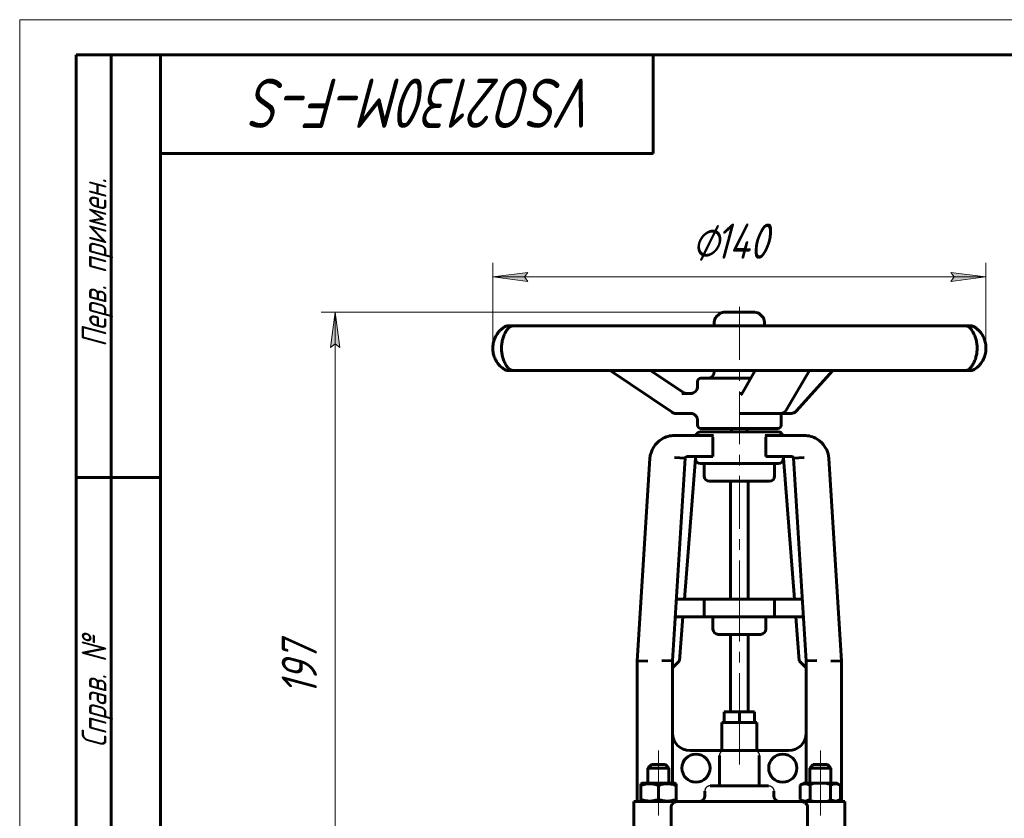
# Model space of a CAD drawing. Header units: millimetres. Extents: x 0 to 420, y 0 to 297.
# Tile 3 of 8: x 0 to 140, y 184 to 297. Entities that reach past the tile are written whole.
import ezdxf

# ---------------------------------------------------------------- set-up
doc = ezdxf.new("R2010")
doc.units = ezdxf.units.MM
for name, pattern in [('K5LT-1', [0]), ('K5LT_AXLED', [12, 7.5, -1.5, 1.5, -1.5]), ('K5LT_BASIC', [0]), ('K5LT_THIN', [0])]:
    doc.linetypes.add(name, pattern=pattern)
doc.layers.add('Системный слой', color=7, linetype='Continuous')
doc.layers.add('Системный слой (1)', color=7, linetype='Continuous', true_color=0x6c6c6c)
doc.styles.add('KDIMTEXTSTYLE', font='txt', dxfattribs={"width": 0.96, "oblique": 15, "height": 5})
doc.styles.add('KTEXTSTYLE', font='txt', dxfattribs={"width": 0.96, "height": 5})
doc.dimstyles.new('KDIMSTYLE (0.50)', dxfattribs={"dimtxt": 5, "dimasz": 1, "dimexe": 2, "dimexo": 0, "dimgap": 1, "dimtad": 1, "dimlfac": 2, "dimtxsty": 'KDIMTEXTSTYLE', "dimsah": 1, "dimcen": 0, "dimdle": 1, "dimadec": 0, "dimazin": 0, "dimtfac": 0.667, "dimtmove": 0, "dimatfit": 3, "dimfxl": 1, "dimtvp": 1, "dimtolj": 1, "dimtzin": 0, "dimarcsym": 0})

# ---------------------------------------------------------------- blocks, each defined once
blk = doc.blocks.new('U0')
at = {"layer": 'Системный слой (1)', "color": 150, "linetype": 'K5LT_BASIC', "lineweight": 60, "true_color": 0x0080ff}
for p, q in [((98.67, 253.51), (98.67, 254.11)), ((98.67, 247.03), (98.67, 247.19))]:
    blk.add_line(p, q, dxfattribs=at)
blk = doc.blocks.new('U1')
at = {"layer": 'Системный слой (1)', "color": 150, "linetype": 'K5LT_BASIC', "lineweight": 60, "true_color": 0x0080ff}
for p, q in [((104.44, 255.46), (100.01, 255.46)), ((104.45, 255.46), (104.44, 255.46))]:
    blk.add_line(p, q, dxfattribs=at)
blk = doc.blocks.new('U2')
at = {"layer": 'Системный слой (1)', "color": 150, "linetype": 'K5LT_BASIC', "lineweight": 60, "true_color": 0x0080ff}
for start, end in [(122.0906, 133.4652), (226.5345, 237.9094)]:
    blk.add_arc((70.75, 250.35), 3.56, start, end, dxfattribs=at)
blk = doc.blocks.new('U3')
at = {"layer": 'Системный слой (1)', "color": 150, "linetype": 'K5LT_BASIC', "lineweight": 60, "true_color": 0x0080ff}
for p, q in [((96.3, 244.88), (96.3, 245.6)), ((96.3, 239.43), (96.3, 240.13))]:
    blk.add_line(p, q, dxfattribs=at)
blk = doc.blocks.new('U4')
at = {"layer": 'Системный слой (1)', "color": 150, "linetype": 'K5LT_BASIC', "lineweight": 60, "true_color": 0x0080ff}
for p, q in [((96.57, 185.96), (96.95, 186.06)), ((96.95, 186.06), (97.23, 186.33)), ((97.23, 186.33), (97.33, 186.71))]:
    blk.add_line(p, q, dxfattribs=at)
blk = doc.blocks.new('U5')
at = {"layer": 'Системный слой (1)', "color": 150, "linetype": 'K5LT_BASIC', "lineweight": 60, "true_color": 0x0080ff}
for p, q in [((107.24, 186.33), (107.13, 186.71)), ((107.52, 186.06), (107.24, 186.33)), ((107.9, 185.96), (107.52, 186.06))]:
    blk.add_line(p, q, dxfattribs=at)
blk = doc.blocks.new('U6')
at = {"layer": 'Системный слой (1)', "color": 150, "linetype": 'K5LT_BASIC', "lineweight": 60, "true_color": 0x0080ff}
for p, q in [((68.68, 253.25), (68.49, 253.1)), ((68.87, 253.37), (68.68, 253.25)), ((68.49, 253.1), (68.3, 252.93)), ((68.3, 247.76), (68.3, 247.76)), ((68.3, 247.76), (68.5, 247.59)), ((68.5, 247.59), (68.69, 247.45)), ((68.69, 247.45), (68.87, 247.33))]:
    blk.add_line(p, q, dxfattribs=at)
blk = doc.blocks.new('U7')
at = {"layer": 'Системный слой (1)', "color": 150, "linetype": 'K5LT_BASIC', "lineweight": 60, "true_color": 0x0080ff}
for start, end in [(44.8151, 57.9094), (302.0906, 315.1846)]:
    blk.add_arc((133.71, 250.35), 3.56, start, end, dxfattribs=at)
blk = doc.blocks.new('U8')
at = {"layer": 'Системный слой (1)', "color": 150, "linetype": 'K5LT_BASIC', "lineweight": 60, "true_color": 0x0080ff}
for p, q in [((135.76, 253.27), (135.6, 253.37)), ((135.97, 253.1), (135.76, 253.27)), ((136.08, 253.01), (135.97, 253.1)), ((136.14, 252.96), (136.08, 253.01)), ((136.17, 252.93), (136.14, 252.96)), ((136.18, 252.92), (136.17, 252.93)), ((136.19, 252.91), (136.18, 252.92)), ((136.26, 252.84), (136.19, 252.91)), ((135.81, 247.47), (136.04, 247.65)), ((136.04, 247.65), (136.2, 247.79)), ((136.2, 247.8), (136.22, 247.81)), ((136.2, 247.79), (136.2, 247.8)), ((136.22, 247.81), (136.25, 247.84)), ((136.25, 247.84), (136.27, 247.87)), ((135.6, 247.33), (135.81, 247.47))]:
    blk.add_line(p, q, dxfattribs=at)
blk = doc.blocks.new('U9')
at = {"layer": 'Системный слой (1)', "color": 150, "linetype": 'K5LT_BASIC', "lineweight": 60, "true_color": 0x0080ff}
for p, q in [((90.73, 188.56), (88.36, 188.56)), ((93.11, 188.56), (90.73, 188.56))]:
    blk.add_line(p, q, dxfattribs=at)
blk = doc.blocks.new('D3')
at = {"layer": 'Системный слой (1)'}
for points in [[(45.47, 250.46), (44.81, 255.46), (44.15, 250.46), (44.81, 250.96)], [(44.81, 156.96), (45.47, 161.96), (44.81, 161.46), (44.15, 161.96)]]:
    blk.add_hatch(color=7, dxfattribs=at).paths.add_polyline_path(points)
at = {"layer": 'Системный слой (1)', "color": 7, "linetype": 'K5LT_THIN', "lineweight": 18}
for p, q in [((100.01, 255.46), (42.81, 255.46)), ((44.15, 250.46), (44.81, 255.46)), ((44.81, 255.46), (45.47, 250.46)), ((44.81, 255.46), (44.81, 156.96)), ((44.81, 250.96), (44.15, 250.46)), ((45.47, 250.46), (44.81, 250.96)), ((44.81, 156.96), (44.15, 161.96)), ((44.15, 161.96), (44.81, 161.46)), ((44.81, 161.46), (45.47, 161.96)), ((45.47, 161.96), (44.81, 156.96)), ((139.73, 156.96), (42.81, 156.96))]:
    blk.add_line(p, q, dxfattribs=at)
blk.add_wipeout([(43.81, 201.06), (36.43, 201.06), (36.43, 210.94), (43.81, 210.94)]).dxf.layer = 'Системный слой (1)'
at = {"layer": 'Системный слой (1)', "color": 7, "insert": (37.22, 201.06), "char_height": 5, "attachment_point": 1, "rotation": 90, "style": 'KTEXTSTYLE'}
blk.add_mtext('\\fArial|b0|c204|p34;\\H5.0;\\W1.000;\\Q15;\\fGOST Type AU|b0|i0|c204|p34;\\Q15;\\W0.960;197', dxfattribs=at)
blk = doc.blocks.new('KDIMARROW_01')
at = {"layer": 'Системный слой'}
blk.add_hatch(color=0, dxfattribs=at).paths.add_polyline_path([(-5, -0.66), (0, 0), (-5, 0.66), (-4.5, 0)])
at = {"layer": 'Системный слой', "color": 0, "linetype": 'K5LT_THIN', "lineweight": 18}
for p, q in [((-4.5, 0), (-5, 0.66)), ((-5, 0.66), (0, 0)), ((0, 0), (-5, -0.66)), ((-5, -0.66), (-4.5, 0))]:
    blk.add_line(p, q, dxfattribs=at)
at = {"layer": 'Системный слой (1)', "color": 0, "linetype": 'K5LT_THIN', "lineweight": 18}
blk.add_line((302.04, 156.96), (301.54, 156.96), dxfattribs=at)
blk = doc.blocks.new('D4')
at = {"layer": 'Системный слой (1)'}
for points in [[(72.19, 259.81), (71.69, 260.46), (72.19, 261.12), (67.19, 260.46)], [(132.26, 259.81), (137.26, 260.46), (132.26, 261.12), (132.76, 260.46)]]:
    blk.add_hatch(color=7, dxfattribs=at).paths.add_polyline_path(points)
at = {"layer": 'Системный слой (1)', "color": 7, "linetype": 'K5LT_THIN', "lineweight": 18}
for p, q in [((67.19, 250.35), (67.19, 262.46)), ((137.26, 250.28), (137.26, 262.46)), ((67.19, 260.46), (72.19, 261.12)), ((72.19, 259.81), (67.19, 260.46)), ((137.26, 260.46), (67.19, 260.46)), ((72.19, 261.12), (71.69, 260.46)), ((71.69, 260.46), (72.19, 259.81)), ((132.76, 260.46), (132.26, 261.12)), ((132.26, 261.12), (137.26, 260.46)), ((137.26, 260.46), (132.26, 259.81)), ((132.26, 259.81), (132.76, 260.46))]:
    blk.add_line(p, q, dxfattribs=at)
blk.add_wipeout([(95.49, 261.46), (95.49, 268.85), (108.42, 268.85), (108.42, 261.46)]).dxf.layer = 'Системный слой (1)'
at = {"layer": 'Системный слой (1)', "color": 7, "char_height": 5, "attachment_point": 1, "style": 'KTEXTSTYLE'}
for s, insert in [('\\fArial|b0|c204|p34;\\H5.0;\\W1.000;\\Q15;\\fGOST Type AU|b0|i0|c204|p34;\\Q15;\\W0.960;⌀', (95.49, 268.05)), ('\\fArial|b0|c204|p34;\\H5.0;\\W1.000;\\Q15;\\fGOST Type AU|b0|i0|c204|p34;\\Q15;\\W0.960;140', (98.8, 268.05))]:
    blk.add_mtext(s, dxfattribs=dict(at, insert=insert))
blk = doc.blocks.new('U33')
at = {"color": 7, "linetype": 'K5LT_THIN', "lineweight": 18}
for p, q in [((0, 0), (0, 297)), ((0, 297), (420, 297))]:
    blk.add_line(p, q, dxfattribs=at)
at = {"color": 150, "linetype": 'K5LT_BASIC', "lineweight": 60, "true_color": 0x0080ff}
for p, q in [((8, 172), (8, 292)), ((20, 292), (8, 292)), ((13, 172), (13, 292)), ((20, 5), (20, 292)), ((20, 292), (415, 292)), ((90, 292), (90, 278)), ((90, 278), (20, 278)), ((20, 232), (8, 232))]:
    blk.add_line(p, q, dxfattribs=at)
at = {"color": 7, "attachment_point": 1, "style": 'KTEXTSTYLE'}
for s, insert, char_height, rotation in [('\\fArial|b0|c204|p34;\\H5.0;\\W1.000;\\Q15;\\fGOST Type AU|b0|i0|c204|p34;\\Q15;\\W0.960;\\H7.00;VSO2130M-F-S', (82.2, 281.64), 7, 180), ('\\fArial|b0|c204|p34;\\H5.0;\\W1.000;\\Q15;\\fGOST Type AU|b0|i0|c204|p34;\\Q15;\\W0.960;\\H3.50;Перв. примен.', (8.82, 250.52), 3.5, 90), ('\\fArial|b0|c204|p34;\\H5.0;\\W1.000;\\Q15;\\fGOST Type AU|b0|i0|c204|p34;\\Q15;\\W0.960;\\H3.50;Справ. №', (8.82, 193.63), 3.5, 90)]:
    blk.add_mtext(s, dxfattribs=dict(at, insert=insert, char_height=char_height, rotation=rotation))

msp = doc.modelspace()

# ---------------------------------------------------------------- linework, layer by layer
at = {"layer": 'Системный слой (1)', "color": 30, "linetype": 'K5LT_AXLED', "lineweight": 18, "true_color": 0xff8000}
for p, q in [((102.233, 212.7045), (102.233, 257.4578)), ((102.233, 196.7075), (102.233, 214.2045))]:
    msp.add_line(p, q, dxfattribs=at)
at = {"layer": 'Системный слой (1)', "color": 150, "linetype": 'K5LT_BASIC', "lineweight": 60, "true_color": 0x0080ff}
for p, q in [((99.3423, 255.1795), (98.9488, 254.786)), ((105.1238, 255.1795), (105.5173, 254.786)), ((69.3719, 253.5125), (69.3633, 253.5125)), ((70.1274, 253.5125), (69.3719, 253.5125)), ((73.4861, 253.5125), (70.1274, 253.5125)), ((77.0795, 253.5125), (73.4861, 253.5125)), ((84.1859, 253.5125), (77.0795, 253.5125)), ((89.794, 253.5125), (84.1859, 253.5125)), ((99.0201, 253.5125), (89.794, 253.5125)), ((105.3581, 253.5125), (99.0201, 253.5125)), ((114.5903, 253.5125), (105.3581, 253.5125)), ((105.7955, 253.5125), (105.7955, 254.1143)), ((120.2063, 253.5125), (114.5903, 253.5125)), ((127.3296, 253.5125), (120.2063, 253.5125)), ((130.937, 253.5125), (127.3296, 253.5125)), ((134.3196, 253.5125), (130.937, 253.5125)), ((135.092, 253.5125), (134.3196, 253.5125)), ((135.1027, 253.5125), (135.092, 253.5125)), ((69.3633, 247.1858), (69.3719, 247.1858)), ((69.3719, 247.1858), (70.1274, 247.1858)), ((70.1274, 247.1858), (73.4861, 247.1858)), ((73.4861, 247.1858), (77.0795, 247.1858)), ((77.0795, 247.1858), (84.1859, 247.1858)), ((92.6703, 241.2439), (83.8689, 247.1858)), ((84.1859, 247.1858), (89.794, 247.1858)), ((94.1806, 244.0903), (89.5953, 247.1858)), ((89.794, 247.1858), (99.0201, 247.1858)), ((99.0201, 247.1858), (105.3581, 247.1858)), ((102.5121, 243.7814), (104.4972, 247.1858)), ((105.3581, 247.1858), (114.5903, 247.1858)), ((108.8884, 241.5528), (112.1731, 247.1858)), ((110.3091, 241.3965), (115.5086, 247.1858)), ((114.5903, 247.1858), (120.2063, 247.1858)), ((120.2063, 247.1858), (127.3296, 247.1858)), ((127.3296, 247.1858), (130.937, 247.1858)), ((130.937, 247.1858), (134.3196, 247.1858)), ((134.3196, 247.1858), (135.092, 247.1858)), ((135.092, 247.1858), (135.1027, 247.1858)), ((103.8504, 246.0765), (96.7705, 246.0765)), ((95.5893, 243.9313), (94.062, 243.9313)), ((102.5995, 243.9313), (102.3182, 243.9313)), ((93.2019, 241.0813), (95.5893, 241.0813)), ((102.3182, 241.0813), (103.2581, 241.0813)), ((103.2581, 241.0813), (108.0677, 241.0813)), ((108.1705, 239.4265), (108.1705, 241.0869)), ((108.1705, 241.0813), (109.6023, 241.0813)), ((93.021, 237.9515), (98.5549, 237.9515)), ((96.733, 238.4515), (107.733, 238.4515)), ((96.7705, 238.9515), (107.6955, 238.9515)), ((101.108, 238.4515), (101.108, 238.9515)), ((103.358, 238.4515), (103.358, 238.9515)), ((105.9111, 237.9515), (111.445, 237.9515)), ((98.483, 234.9515), (98.483, 237.7015)), ((105.983, 234.9515), (105.983, 237.7015)), ((89.5279, 234.6699), (87.733, 205.9575)), ((94.5308, 234.7171), (92.733, 205.9575)), ((93.0337, 234.8107), (94.5308, 234.7171)), ((95.9801, 234.7153), (94.4165, 214.7045)), ((94.7803, 234.9515), (98.483, 234.9515)), ((95.983, 234.7015), (95.983, 234.7362)), ((96.733, 233.9515), (107.733, 233.9515)), ((97.233, 233.9515), (97.233, 232.2015)), ((105.983, 234.9515), (109.6857, 234.9515)), ((107.233, 233.9515), (107.233, 232.2015)), ((108.483, 234.7015), (108.483, 234.7362)), ((108.4859, 234.7153), (110.0495, 214.7045)), ((111.4323, 234.8107), (109.9352, 234.7171)), ((109.9352, 234.7171), (111.733, 205.9575)), ((114.9381, 234.6699), (116.733, 205.9575)), ((106.483, 231.4515), (97.983, 231.4515)), ((100.983, 214.7045), (100.983, 231.4515)), ((103.483, 214.7045), (103.483, 231.4515)), ((97.233, 214.7045), (93.2798, 214.7045)), ((107.233, 214.7045), (97.233, 214.7045)), ((97.233, 214.7045), (97.233, 212.2045)), ((107.233, 214.7045), (107.233, 212.2045)), ((111.1862, 214.7045), (107.233, 214.7045)), ((97.233, 212.2045), (93.1235, 212.2045)), ((94.2211, 212.2045), (93.733, 205.9575)), ((107.233, 212.2045), (97.233, 212.2045)), ((98.483, 212.2045), (98.483, 210.4545)), ((105.983, 212.2045), (105.983, 210.4545)), ((111.3425, 212.2045), (107.233, 212.2045)), ((110.2449, 212.2045), (110.733, 205.9575)), ((105.233, 209.7045), (99.233, 209.7045)), ((100.983, 198.7075), (100.983, 209.7045)), ((103.483, 198.7075), (103.483, 209.7045)), ((87.733, 185.9575), (87.733, 205.9575)), ((89.233, 205.9107), (87.733, 205.9575)), ((92.733, 205.9575), (91.233, 206.0044)), ((92.733, 188.5575), (92.733, 205.9575)), ((93.733, 205.9575), (92.733, 204.9575)), ((110.733, 205.9575), (111.733, 204.9575)), ((113.233, 206.0044), (111.733, 205.9575)), ((111.733, 188.5575), (111.733, 205.9575)), ((116.733, 205.9575), (115.233, 205.9107)), ((116.733, 185.9575), (116.733, 205.9575)), ((100.0679, 197.2075), (100.0679, 198.7075)), ((100.0679, 198.7075), (102.233, 198.7075)), ((102.233, 197.2075), (102.233, 198.7075)), ((102.233, 198.7075), (104.3981, 198.7075)), ((104.3981, 197.2075), (104.3981, 198.7075)), ((99.733, 193.2075), (99.733, 197.2075)), ((99.733, 197.2075), (100.0679, 197.2075)), ((100.0679, 197.2075), (102.233, 197.2075)), ((102.233, 197.2075), (104.3981, 197.2075)), ((104.3981, 197.2075), (104.733, 197.2075)), ((104.733, 193.2075), (104.733, 197.2075)), ((99.9417, 193.2075), (95.233, 193.2075)), ((99.9417, 193.2075), (104.5243, 193.2075)), ((109.233, 193.2075), (104.5243, 193.2075)), ((99.4046, 188.2075), (99.4046, 192.5004)), ((105.0614, 188.2075), (105.0614, 192.5004)), ((89.233, 190.7075), (89.733, 191.2075)), ((89.233, 190.7075), (92.233, 190.7075)), ((89.233, 188.5575), (89.233, 190.7075)), ((89.733, 191.2075), (91.733, 191.2075)), ((92.233, 190.7075), (91.733, 191.2075)), ((92.233, 188.5575), (92.233, 190.7075)), ((112.233, 190.7075), (112.733, 191.2075)), ((112.233, 188.5575), (112.233, 190.7075)), ((112.233, 190.7075), (115.233, 190.7075)), ((112.733, 191.2075), (114.733, 191.2075)), ((115.233, 190.7075), (114.733, 191.2075)), ((115.233, 188.5575), (115.233, 190.7075)), ((88.233, 188.4854), (88.358, 188.5575)), ((88.233, 188.2621), (88.233, 188.4854)), ((88.233, 186.253), (88.233, 188.2621)), ((90.733, 186.253), (90.733, 188.2621)), ((93.233, 188.4854), (93.108, 188.5575)), ((93.233, 188.4854), (93.233, 188.2621)), ((93.233, 186.253), (93.233, 188.2621)), ((97.334, 186.7075), (97.334, 187.4575)), ((98.1023, 188.2075), (106.3637, 188.2075)), ((107.132, 186.7075), (107.132, 187.4575)), ((110.8463, 188.2621), (111.358, 188.5575)), ((110.8463, 186.253), (110.8463, 188.2621)), ((116.108, 188.5575), (111.358, 188.5575)), ((112.2896, 186.253), (112.2896, 188.2621)), ((115.1764, 186.253), (115.1764, 188.2621)), ((116.6198, 188.2621), (116.108, 188.5575)), ((116.6198, 186.253), (116.6198, 188.2621)), ((88.233, 186.0297), (88.233, 186.253)), ((88.358, 185.9575), (88.233, 186.0297)), ((93.108, 185.9575), (93.233, 186.0297)), ((93.233, 186.253), (93.233, 186.0297)), ((111.358, 185.9575), (110.8463, 186.253)), ((116.108, 185.9575), (116.6198, 186.253)), ((87.233, 180.9575), (87.233, 185.9575)), ((87.233, 185.9575), (93.414, 185.9575)), ((92.5358, 180.9575), (92.5358, 185.2075)), ((93.414, 185.9575), (111.0521, 185.9575)), ((111.0521, 185.9575), (117.233, 185.9575)), ((111.9302, 180.9575), (111.9302, 185.2075)), ((117.233, 180.9575), (117.233, 185.9575))]:
    msp.add_line(p, q, dxfattribs=at)
for centre in [(96.0688, 190.7075), (108.3972, 190.7075)]:
    msp.add_circle(centre, 2, dxfattribs=at)
for centre, radius, start, end in [((99.6205, 254.1143), 0.95, 135, 180), ((100.014, 254.5078), 0.95, 90, 135), ((104.452, 254.5078), 0.95, 45, 90), ((104.8455, 254.1143), 0.95, 0, 45), ((69.3633, 252.5625), 0.95, 90, 122.090575), ((70.1274, 252.5625), 0.95, 90, 140.382527), ((134.3196, 252.5625), 0.95, 36.160818, 90), ((135.1027, 252.5625), 0.95, 57.909425, 90), ((69.3633, 248.1358), 0.95, 237.909425, 270), ((70.1274, 248.1358), 0.95, 219.612491, 270), ((97.7205, 247.0265), 0.95, 270, 0), ((134.3196, 248.1358), 0.95, 270, 322.05673), ((135.1027, 248.1358), 0.95, 270, 302.090575), ((95.3455, 244.8813), 0.95, 270, 0), ((96.7705, 245.6015), 0.475, 90, 180), ((93.2019, 242.0313), 0.95, 235.97722, 270), ((95.3455, 240.1313), 0.95, 0, 90), ((108.0677, 242.0313), 0.95, 270, 329.757073), ((109.6023, 242.0313), 0.95, 270, 318.066235), ((96.7705, 239.4265), 0.475, 180, 270), ((107.6955, 239.4265), 0.475, 270, 0), ((93.021, 234.4515), 3.5, 90, 121.272901), ((96.733, 237.7015), 0.75, 90, 160.528779), ((107.733, 237.7015), 0.75, 19.471221, 90), ((111.445, 234.4515), 3.5, 58.727099, 90), ((93.021, 234.4515), 3.5, 121.272901, 176.422997), ((111.445, 234.4515), 3.5, 3.577003, 58.727099), ((94.7803, 234.7015), 0.25, 90, 176.422997), ((96.733, 234.7015), 0.75, 180, 270), ((107.733, 234.7015), 0.75, 270, 0), ((109.6857, 234.7015), 0.25, 3.577003, 90), ((97.983, 232.2015), 0.75, 180, 270), ((106.483, 232.2015), 0.75, 270, 0), ((99.233, 210.4545), 0.75, 180, 270), ((105.233, 210.4545), 0.75, 270, 0), ((95.233, 195.7075), 2.5, 180, 270), ((109.233, 195.7075), 2.5, 270, 0)]:
    msp.add_arc(centre, radius, start, end, dxfattribs=at)
for centre, major_axis, ratio, start_param, end_param in [((69.3719, 252.5625), (0, 0.95), 0.99973721, 0, 0.5600862), ((70.1274, 252.5625), (-0.7319, 0.6057), 0.94271011, 0.00001819, 0.00097211), ((77.0795, 252.5625), (0, -0.95), 0.96602828, 3.14159265, 3.1420405), ((134.3196, 252.5625), (0.7354, 0.6014), 0.94327786, 6.24134767, 6.28213045), ((135.092, 252.5625), (0, 0.95), 0.99967205, 5.72309911, 6.28318531), ((134.3196, 248.1358), (0.7354, -0.6014), 0.94327786, 0.00105307, 0.04175842), ((69.3719, 248.1358), (0, -0.95), 0.99973721, 5.72309911, 6.28318531), ((70.1274, 248.1358), (-0.7319, -0.6057), 0.94271011, 6.28221074, 6.28308305), ((135.092, 248.1358), (0, -0.95), 0.99967205, 0, 0.5600862), ((93.2019, 242.0313), (-0.5316, -0.7874), 0.10124216, 0, 0.00002138), ((108.0677, 242.0313), (0.8207, -0.4785), 0.76470335, 0, 0.00002229), ((109.6023, 242.0313), (0.7068, -0.6348), 0.66346119, 6.28315405, 6.28318531), ((96.3331, 234.7015), (0.3536, 0), 0.70710678, 3.00249901, 3.0863957), ((108.1329, 234.7015), (0.3536, 0), 0.70710678, 0.05519695, 0.13909364)]:
    msp.add_ellipse(centre, major_axis=major_axis, ratio=ratio, start_param=start_param, end_param=end_param, dxfattribs=at)
for points, knots in [([(69.3952, 247.5309), (69.3421, 247.5951), (69.2825, 247.671), (69.1727, 247.8266), (69.124, 247.9004), (69.024, 248.065), (68.973, 248.1555), (68.877, 248.3449), (68.8321, 248.4418), (68.7512, 248.6372), (68.7146, 248.7348), (68.6468, 248.9375), (68.6158, 249.0417), (68.5606, 249.2549), (68.5362, 249.3639), (68.4979, 249.5716), (68.483, 249.6692), (68.4592, 249.8711), (68.4504, 249.9757), (68.4392, 250.192), (68.4372, 250.303), (68.4402, 250.5265), (68.4453, 250.6391), (68.463, 250.8587), (68.4752, 250.9648), (68.5063, 251.172), (68.525, 251.2733), (68.5699, 251.479), (68.5963, 251.5824), (68.6553, 251.7864), (68.6882, 251.8867), (68.758, 252.0778), (68.795, 252.1688), (68.8727, 252.3435), (68.9135, 252.427), (68.9965, 252.584), (69.0384, 252.657), (69.1302, 252.8073), (69.1799, 252.8821), (69.2779, 253.0199), (69.326, 253.0823), (69.3783, 253.1469), (69.3869, 253.1574), (69.3952, 253.1674)], [0, 0, 0, 0, 1.66596661, 1.66596661, 2.92573596, 2.92573596, 4.21792839, 4.21792839, 5.39555105, 5.39555105, 6.45007159, 6.45007159, 7.48072611, 7.48072611, 8.48991689, 8.48991689, 9.35093168, 9.35093168, 10.24577751, 10.24577751, 11.18511949, 11.18511949, 12.14269989, 12.14269989, 13.06097472, 13.06097472, 13.97287346, 13.97287346, 14.95423523, 14.95423523, 15.98007964, 15.98007964, 17.00216716, 17.00216716, 18.05397336, 18.05397336, 19.11567024, 19.11567024, 20.40798121, 20.40798121, 21.73561524, 21.73561524, 21.99956954, 21.99956954, 21.99956954, 21.99956954]), ([(135.0554, 253.163), (135.0584, 253.1593), (135.061, 253.1565), (135.1188, 253.0801), (135.1704, 253.0175), (135.2808, 252.8594), (135.3346, 252.7766), (135.4389, 252.6002), (135.4892, 252.5084), (135.583, 252.3178), (135.6266, 252.2209), (135.7048, 252.0258), (135.7401, 251.9287), (135.8056, 251.726), (135.8357, 251.6211), (135.889, 251.4069), (135.9124, 251.2975), (135.9504, 251.0808), (135.9654, 250.9741), (135.9876, 250.761), (135.9951, 250.6544), (136.0037, 250.4355), (136.0045, 250.3236), (135.9987, 250.0997), (135.9921, 249.9875), (135.9719, 249.7717), (135.9587, 249.6685), (135.9254, 249.4643), (135.9054, 249.3633), (135.8582, 249.1592), (135.8307, 249.0569), (135.7697, 248.8553), (135.7359, 248.7564), (135.6646, 248.5683), (135.627, 248.4789), (135.5459, 248.302), (135.5021, 248.2154), (135.4103, 248.0475), (135.3626, 247.9677), (135.2663, 247.8169), (135.2173, 247.7464), (135.1347, 247.6347), (135.1026, 247.5954), (135.0675, 247.5501), (135.0665, 247.5489), (135.065, 247.5471), (135.0646, 247.5466), (135.0613, 247.5425), (135.0583, 247.5388), (135.0554, 247.5353)], [0, 0, 0, 0, 0.09573717, 0.09573717, 1.67066494, 1.67066494, 3.0756432, 3.0756432, 4.35918591, 4.35918591, 5.52090084, 5.52090084, 6.55709358, 6.55709358, 7.58763554, 7.58763554, 8.59411193, 8.59411193, 9.53181197, 9.53181197, 10.43879773, 10.43879773, 11.38821059, 11.38821059, 12.34265802, 12.34265802, 13.24392669, 13.24392669, 14.16088827, 14.16088827, 15.14721089, 15.14721089, 16.17795076, 16.17795076, 17.2055988, 17.2055988, 18.33133792, 18.33133792, 19.55748616, 19.55748616, 20.85688991, 20.85688991, 21.85702764, 21.85702764, 21.89264304, 21.89264304, 21.9043465, 21.9043465, 21.9995693, 21.9995693, 21.9995693, 21.9995693]), ([(68.2977, 252.9318), (68.2097, 252.8482), (68.1215, 252.7555), (67.9575, 252.5607), (67.8815, 252.4601), (67.7446, 252.2553), (67.6827, 252.1517), (67.5695, 251.9368), (67.518, 251.8262), (67.4258, 251.5985), (67.385, 251.4814), (67.3166, 251.2463), (67.2886, 251.1288), (67.2464, 250.8977), (67.2314, 250.7841), (67.2118, 250.5546), (67.2072, 250.4391), (67.2085, 250.202), (67.215, 250.0802), (67.2395, 249.842), (67.2571, 249.726), (67.303, 249.5022), (67.3308, 249.394), (67.3983, 249.1739), (67.4386, 249.0629), (67.5301, 248.8431), (67.5819, 248.7346), (67.6942, 248.5261), (67.755, 248.426), (67.8852, 248.2334), (67.955, 248.1412), (68.0562, 248.02), (68.0858, 247.9859), (68.1474, 247.9178), (68.1794, 247.8839), (68.2223, 247.8402), (68.2331, 247.8293), (68.2475, 247.8149), (68.2512, 247.8114), (68.2584, 247.8042), (68.2621, 247.8006), (68.2678, 247.7951), (68.2698, 247.7931), (68.2752, 247.7878), (68.2786, 247.7846), (68.2878, 247.7757), (68.2937, 247.7701), (68.2996, 247.7645)], [0, 0, 0, 0, 1.83976458, 1.83976458, 3.53353011, 3.53353011, 5.07601989, 5.07601989, 6.56986176, 6.56986176, 8.05109869, 8.05109869, 9.45573607, 9.45573607, 10.76973903, 10.76973903, 12.08398588, 12.08398588, 13.47929538, 13.47929538, 14.82314352, 14.82314352, 16.12975973, 16.12975973, 17.53838338, 17.53838338, 19.02073516, 19.02073516, 20.52017564, 20.52017564, 22.07991309, 22.07991309, 22.71539763, 22.71539763, 23.38827267, 23.38827267, 23.61392122, 23.61392122, 23.68959243, 23.68959243, 23.76526364, 23.76526364, 23.80820755, 23.80820755, 23.87773421, 23.87773421, 24, 24, 24, 24]), ([(136.2694, 247.8664), (136.3554, 247.9549), (136.4409, 248.0525), (136.5965, 248.2537), (136.6674, 248.356), (136.7945, 248.5638), (136.8515, 248.6683), (136.9568, 248.8872), (137.0047, 249.001), (137.0885, 249.2328), (137.1248, 249.351), (137.1831, 249.5846), (137.2058, 249.6991), (137.2392, 249.9295), (137.2504, 250.0453), (137.2624, 250.2831), (137.2626, 250.4045), (137.2517, 250.6468), (137.2404, 250.7681), (137.2066, 251.0007), (137.1847, 251.1119), (137.1301, 251.3323), (137.0972, 251.4415), (137.0198, 251.6616), (136.9747, 251.7717), (136.8737, 251.9884), (136.8176, 252.0943), (136.7429, 252.2199), (136.7279, 252.2443), (136.7039, 252.2824), (136.6951, 252.2962), (136.684, 252.3133), (136.6817, 252.3167), (136.6773, 252.3235), (136.675, 252.3269), (136.6712, 252.3328), (136.6696, 252.3353), (136.665, 252.3421), (136.662, 252.3466), (136.6533, 252.3596), (136.6476, 252.3681), (136.6302, 252.3935), (136.6186, 252.4102), (136.5835, 252.4596), (136.5599, 252.4917), (136.4882, 252.5856), (136.4393, 252.6452), (136.3477, 252.7497), (136.3053, 252.7953), (136.2629, 252.8388)], [0, 0, 0, 0, 2.15533005, 2.15533005, 4.11247732, 4.11247732, 5.89263703, 5.89263703, 7.67784029, 7.67784029, 9.41752115, 9.41752115, 11.030609, 11.030609, 12.61215319, 12.61215319, 14.26515585, 14.26515585, 15.92279907, 15.92279907, 17.48324206, 17.48324206, 19.08460645, 19.08460645, 20.80584662, 20.80584662, 22.5974789, 22.5974789, 23.03885689, 23.03885689, 23.29257783, 23.29257783, 23.35600807, 23.35600807, 23.41943831, 23.41943831, 23.46536861, 23.46536861, 23.54847972, 23.54847972, 23.71032731, 23.71032731, 24.03183528, 24.03183528, 24.67047685, 24.67047685, 25.93901146, 25.93901146, 27, 27, 27, 27]), ([(94.1806, 244.0903), (94.1814, 244.0897), (94.1823, 244.0891), (94.1845, 244.0876), (94.186, 244.0866), (94.19, 244.084), (94.1925, 244.0823), (94.2, 244.0775), (94.2049, 244.0743), (94.2195, 244.0653), (94.2292, 244.0595), (94.2573, 244.0434), (94.2761, 244.0335), (94.3282, 244.0082), (94.3622, 243.9941), (94.4315, 243.9701), (94.4668, 243.9602), (94.5383, 243.9446), (94.5745, 243.939), (94.6401, 243.9327), (94.6695, 243.9327), (94.6988, 243.9313), (94.6988, 243.9313), (94.6988, 243.9313)], [0, 0, 0, 0, 0.07800194, 0.07800194, 0.20800518, 0.20800518, 0.44201101, 0.44201101, 0.88402201, 0.88402201, 1.74204338, 1.74204338, 3.35404683, 3.35404683, 6.15404683, 6.15404683, 8.95404683, 8.95404683, 11.75404683, 11.75404683, 13.99961809, 13.99961809, 14, 14, 14, 14]), ([(102.5054, 243.7706), (102.5058, 243.7712), (102.5061, 243.7716), (102.5069, 243.7729), (102.5073, 243.7734), (102.5081, 243.7748), (102.5086, 243.7755), (102.5099, 243.7778), (102.5111, 243.7798), (102.5121, 243.7814)], [0, 0, 0, 0, 0.2, 0.2, 0.4, 0.4, 0.6, 0.6, 1, 1, 1, 1]), ([(95.9923, 234.9515), (95.9907, 234.9515), (95.9885, 234.947), (95.9862, 234.9308), (95.985, 234.9136), (95.9839, 234.8863), (95.9834, 234.8569), (95.9831, 234.8238), (95.9831, 234.8007), (95.983, 234.7723), (95.983, 234.7502), (95.983, 234.7362)], [0, 0, 0, 0, 2.5236617, 3.75071298, 5.39090429, 6.42180917, 8.48981865, 9.3484686, 10.07937754, 10.81888766, 12, 12, 12, 12]), ([(108.4737, 234.9515), (108.4754, 234.9515), (108.4775, 234.947), (108.4798, 234.9308), (108.481, 234.9137), (108.4821, 234.8867), (108.4827, 234.857), (108.4829, 234.8227), (108.483, 234.7946), (108.483, 234.7661), (108.483, 234.7452), (108.483, 234.7362)], [0, 0, 0, 0, 2.52394389, 3.75111991, 5.39133575, 6.41415572, 8.43349807, 9.40631045, 10.20058296, 11.24069347, 12, 12, 12, 12]), ([(90.733, 188.2621), (90.5918, 188.3092), (90.3884, 188.3684), (90.1128, 188.4273), (89.9296, 188.4566), (89.7555, 188.4752), (89.6015, 188.4844), (89.4294, 188.4866), (89.2423, 188.4786), (89.0185, 188.4551), (88.68, 188.3969), (88.4124, 188.3219), (88.233, 188.2621)], [0, 0, 0, 0, 2.25930858, 3.21917455, 4.30607133, 5.10050285, 5.90485943, 6.67457219, 7.74349116, 8.78035565, 10.12686713, 13, 13, 13, 13]), ([(93.233, 188.2621), (93.0918, 188.3092), (92.8884, 188.3684), (92.6128, 188.4273), (92.4296, 188.4566), (92.2555, 188.4752), (92.1015, 188.4844), (91.9294, 188.4866), (91.7423, 188.4786), (91.5185, 188.4551), (91.18, 188.3969), (90.9124, 188.3219), (90.733, 188.2621)], [0, 0, 0, 0, 2.25930858, 3.21917455, 4.30607133, 5.10050285, 5.90485943, 6.67457219, 7.74349116, 8.78035565, 10.12686713, 13, 13, 13, 13]), ([(112.2896, 188.2621), (112.1934, 188.3176), (112.0542, 188.3861), (111.8798, 188.443), (111.7738, 188.4673), (111.673, 188.4819), (111.5717, 188.4871), (111.4615, 188.482), (111.338, 188.4638), (111.1642, 188.4176), (110.9963, 188.3452), (110.8801, 188.2816), (110.8463, 188.2621)], [0, 0, 0, 0, 2.66648978, 3.81042523, 4.70044363, 5.50384401, 6.49985301, 7.39542909, 8.43653023, 9.79482315, 12.05966974, 13, 13, 13, 13]), ([(116.6198, 188.2621), (116.5235, 188.3176), (116.3843, 188.3861), (116.2099, 188.443), (116.104, 188.4673), (116.0031, 188.4819), (115.9018, 188.4871), (115.7916, 188.482), (115.6681, 188.4638), (115.4944, 188.4176), (115.3264, 188.3452), (115.2103, 188.2816), (115.1764, 188.2621)], [0, 0, 0, 0, 2.66648978, 3.81042523, 4.70044363, 5.50384401, 6.49985301, 7.39542909, 8.43653023, 9.79482315, 12.05966974, 13, 13, 13, 13]), ([(88.233, 186.253), (88.3742, 186.2059), (88.5776, 186.1466), (88.8532, 186.0878), (89.0364, 186.0585), (89.2105, 186.0399), (89.3645, 186.0307), (89.5366, 186.0285), (89.7237, 186.0365), (89.9475, 186.06), (90.286, 186.1182), (90.5537, 186.1932), (90.733, 186.253)], [0, 0, 0, 0, 2.25930858, 3.21917455, 4.30607133, 5.10050285, 5.90485943, 6.67457219, 7.74349116, 8.78035565, 10.12686713, 13, 13, 13, 13]), ([(90.733, 186.253), (90.8742, 186.2059), (91.0776, 186.1466), (91.3532, 186.0878), (91.5364, 186.0585), (91.7105, 186.0399), (91.8645, 186.0307), (92.0366, 186.0285), (92.2237, 186.0365), (92.4475, 186.06), (92.786, 186.1182), (93.0537, 186.1932), (93.233, 186.253)], [0, 0, 0, 0, 2.25930858, 3.21917455, 4.30607133, 5.10050285, 5.90485943, 6.67457219, 7.74349116, 8.78035565, 10.12686713, 13, 13, 13, 13]), ([(110.8463, 186.253), (110.9425, 186.1974), (111.0817, 186.1289), (111.2561, 186.0721), (111.362, 186.0478), (111.4629, 186.0332), (111.5642, 186.028), (111.6744, 186.0331), (111.7979, 186.0512), (111.9717, 186.0975), (112.1396, 186.1699), (112.2557, 186.2334), (112.2896, 186.253)], [0, 0, 0, 0, 2.66648978, 3.81042523, 4.70044363, 5.50384401, 6.49985301, 7.39542909, 8.43653023, 9.79482315, 12.05966974, 13, 13, 13, 13]), ([(115.1764, 186.253), (115.2726, 186.1974), (115.4119, 186.1289), (115.5862, 186.0721), (115.6922, 186.0478), (115.793, 186.0332), (115.8943, 186.028), (116.0045, 186.0331), (116.128, 186.0512), (116.3018, 186.0975), (116.4698, 186.1699), (116.5859, 186.2334), (116.6198, 186.253)], [0, 0, 0, 0, 2.66648978, 3.81042523, 4.70044363, 5.50384401, 6.49985301, 7.39542909, 8.43653023, 9.79482315, 12.05966974, 13, 13, 13, 13]), ([(93.414, 185.9575), (93.3789, 185.9575), (93.308, 185.9507), (93.1995, 185.9228), (93.093, 185.8809), (92.9911, 185.8281), (92.9082, 185.775), (92.8484, 185.7302), (92.7992, 185.6899), (92.7576, 185.6517), (92.719, 185.6118), (92.6866, 185.5753), (92.6483, 185.527), (92.6144, 185.4752), (92.582, 185.4143), (92.5601, 185.3604), (92.5428, 185.2939), (92.5366, 185.2471), (92.5358, 185.2154), (92.5358, 185.2075)], [0, 0, 0, 0, 2.17941104, 4.30734664, 6.35335352, 8.29149727, 10.12878629, 11.12743177, 11.80543714, 13.0734433, 13.68471685, 14.27769843, 15.22359449, 16.35137754, 16.90342175, 18.1082213, 18.7336467, 19.68396734, 20, 20, 20, 20]), ([(111.0521, 185.9575), (111.0871, 185.9575), (111.1581, 185.9507), (111.2666, 185.9228), (111.373, 185.8809), (111.4749, 185.8281), (111.5578, 185.775), (111.6176, 185.7302), (111.6668, 185.6899), (111.7084, 185.6517), (111.747, 185.6118), (111.7795, 185.5753), (111.8177, 185.527), (111.8516, 185.4752), (111.884, 185.4143), (111.9059, 185.3604), (111.9232, 185.2939), (111.9294, 185.2471), (111.9302, 185.2154), (111.9302, 185.2075)], [0, 0, 0, 0, 2.17941104, 4.30734664, 6.35335352, 8.29149727, 10.12878629, 11.12743177, 11.80543714, 13.0734433, 13.68471685, 14.27769843, 15.22359449, 16.35137754, 16.90342175, 18.1082213, 18.7336467, 19.68396734, 20, 20, 20, 20])]:
    msp.add_open_spline(points, degree=3, knots=knots, dxfattribs=at)
at = {"layer": 'Системный слой (1)', "color": 7, "linetype": 'K5LT-1'}
for points, knots in [([(98.483, 237.7015), (98.483, 237.7063), (98.4832, 237.7157), (98.4838, 237.7299), (98.4849, 237.744), (98.4865, 237.758), (98.4885, 237.7721), (98.4909, 237.786), (98.4937, 237.7999), (98.497, 237.8137), (98.5007, 237.8273), (98.5061, 237.8454), (98.5123, 237.8632), (98.5192, 237.8807), (98.5266, 237.8979), (98.5353, 237.9162), (98.5455, 237.9354), (98.5517, 237.9462), (98.5549, 237.9515)], [0, 0, 0, 0, 0.26883371, 0.53766743, 0.80650114, 1.07533485, 1.34416856, 1.61300228, 1.88183599, 2.1506697, 2.41950341, 2.68833713, 3.22600455, 3.49230626, 3.75860796, 4.29121137, 4.64560568, 5, 5, 5, 5]), ([(105.983, 237.7015), (105.983, 237.7063), (105.9829, 237.7157), (105.9822, 237.7299), (105.9811, 237.744), (105.9795, 237.758), (105.9775, 237.7721), (105.9751, 237.786), (105.9723, 237.7999), (105.969, 237.8137), (105.9653, 237.8273), (105.9599, 237.8454), (105.9537, 237.8632), (105.9468, 237.8807), (105.9394, 237.8979), (105.9307, 237.9162), (105.9205, 237.9354), (105.9143, 237.9462), (105.9111, 237.9515)], [0, 0, 0, 0, 0.26883371, 0.53766743, 0.80650114, 1.07533485, 1.34416856, 1.61300228, 1.88183599, 2.1506697, 2.41950341, 2.68833713, 3.22600455, 3.49230626, 3.75860796, 4.29121137, 4.64560568, 5, 5, 5, 5]), ([(99.9417, 193.2075), (99.9271, 193.2028), (99.8983, 193.1926), (99.8413, 193.1689), (99.7728, 193.1333), (99.6963, 193.0817), (99.6271, 193.0221), (99.5657, 192.9552), (99.5132, 192.8818), (99.4702, 192.8028), (99.4429, 192.7335), (99.4263, 192.6764), (99.4174, 192.6366), (99.4114, 192.6), (99.4075, 192.567), (99.4051, 192.5337), (99.4046, 192.5115), (99.4046, 192.5004)], [0, 0, 0, 0, 0.48333911, 0.96667821, 1.95002784, 2.91619965, 3.87623254, 4.83035094, 5.77905011, 6.72305082, 7.66325583, 8.12762868, 8.60070813, 8.9505311, 9.30035406, 9.65017703, 10, 10, 10, 10]), ([(104.5243, 193.2075), (104.5389, 193.2028), (104.5678, 193.1926), (104.6247, 193.1689), (104.6932, 193.1333), (104.7697, 193.0817), (104.839, 193.0221), (104.9003, 192.9552), (104.9529, 192.8818), (104.9959, 192.8028), (105.0232, 192.7335), (105.0397, 192.6764), (105.0486, 192.6366), (105.0547, 192.6), (105.0586, 192.567), (105.0609, 192.5337), (105.0614, 192.5115), (105.0614, 192.5004)], [0, 0, 0, 0, 0.48333911, 0.96667821, 1.95002784, 2.91619965, 3.87623254, 4.83035094, 5.77905011, 6.72305082, 7.66325583, 8.12762868, 8.60070813, 8.9505311, 9.30035406, 9.65017703, 10, 10, 10, 10]), ([(98.1023, 188.2075), (98.0866, 188.2075), (98.0552, 188.2066), (97.9927, 188.201), (97.9154, 188.1871), (97.8254, 188.1594), (97.7396, 188.1212), (97.6591, 188.073), (97.5854, 188.0155), (97.5193, 187.9495), (97.462, 187.8761), (97.4144, 187.7963), (97.3834, 187.7256), (97.364, 187.667), (97.3483, 187.6074), (97.3388, 187.5494), (97.3346, 187.4943), (97.334, 187.4698), (97.334, 187.4575)], [0, 0, 0, 0, 0.51318941, 1.02637882, 2.05202133, 3.07627722, 4.09864581, 5.11878402, 6.13650604, 7.15177646, 8.16469829, 9.17549745, 10.1845044, 10.68210698, 11.19213411, 12.19886472, 12.59943236, 13, 13, 13, 13]), ([(106.3637, 188.2075), (106.3794, 188.2075), (106.4108, 188.2066), (106.4733, 188.201), (106.5506, 188.1871), (106.6406, 188.1594), (106.7264, 188.1212), (106.8069, 188.073), (106.8807, 188.0155), (106.9467, 187.9495), (107.004, 187.8761), (107.0516, 187.7963), (107.0826, 187.7256), (107.102, 187.667), (107.1177, 187.6074), (107.1272, 187.5494), (107.1314, 187.4943), (107.132, 187.4698), (107.132, 187.4575)], [0, 0, 0, 0, 0.51318941, 1.02637882, 2.05202133, 3.07627722, 4.09864581, 5.11878402, 6.13650604, 7.15177646, 8.16469829, 9.17549745, 10.1845044, 10.68210698, 11.19213411, 12.19886472, 12.59943236, 13, 13, 13, 13]), ([(115.1764, 188.2621), (115.1091, 188.2815), (114.9373, 188.3285), (114.625, 188.4006), (114.3107, 188.451), (114.0681, 188.4734), (113.933, 188.4812), (113.8456, 188.4842), (113.7722, 188.4853), (113.6933, 188.4855), (113.5943, 188.4837), (113.4754, 188.4783), (113.3047, 188.4659), (113.0575, 188.437), (112.7759, 188.3857), (112.512, 188.3238), (112.3635, 188.2834), (112.2896, 188.2621)], [0, 0, 0, 0, 3.15229629, 8.02402693, 14.43035773, 17.47429983, 18.99627089, 20.51824194, 21.40985484, 22.30146773, 24.08469353, 25.86791932, 27.65114512, 31.79250392, 37.07252473, 40.53626237, 44, 44, 44, 44]), ([(112.2896, 186.253), (112.3569, 186.2336), (112.5287, 186.1866), (112.841, 186.1145), (113.1553, 186.064), (113.3979, 186.0417), (113.533, 186.0339), (113.6205, 186.0309), (113.6938, 186.0298), (113.7728, 186.0296), (113.8717, 186.0314), (113.9906, 186.0368), (114.1613, 186.0492), (114.4085, 186.0781), (114.6901, 186.1293), (114.9541, 186.1913), (115.1025, 186.2317), (115.1764, 186.253)], [0, 0, 0, 0, 3.15229629, 8.02402693, 14.43035773, 17.47429983, 18.99627089, 20.51824194, 21.40985484, 22.30146773, 24.08469353, 25.86791932, 27.65114512, 31.79250392, 37.07252473, 40.53626237, 44, 44, 44, 44])]:
    msp.add_open_spline(points, degree=3, knots=knots, dxfattribs=at)

# ---------------------------------------------------------------- block references
at = {"layer": 'Системный слой (1)'}
for name in ['U1', 'U6', 'U2', 'U0', 'U8', 'U7', 'U3', 'U9', 'U4', 'U5']:
    msp.add_blockref(name, (0, 0), dxfattribs=at)

# ---------------------------------------------------------------- next in the draw order: dimensions: what is measured, and where the dimension line sits
at = {"layer": 'Системный слой (1)', "color": 7}
dim = msp.add_linear_dim(base=(44.809, 255.4578), p1=(139.733, 156.9575), p2=(100.014, 255.4578), angle=90, dimstyle='KDIMSTYLE (0.50)', override={"dimexo": 0, "dimpost": '\\fGOST Type AU|b0|c204|p34;\\H5.0;\\W0.960;\\Q15;<>', "dimblk1": 'KDIMARROW_01', "dimblk2": 'KDIMARROW_01', "dimse1": 0, "dimse2": 0, "dimclrt": 7, "dimtol": 1, "dimtp": 0, "dimtm": 0, "dimtdec": 5, "dimtolj": 1}, dxfattribs=at)
dim.commit()
dim.dimension.update_dxf_attribs({"geometry": 'D3', "text_midpoint": (44.809, 206.2077), "dimtype": 160})

# ---------------------------------------------------------------- next in the draw order: linework, layer by layer
at = {"layer": 'Системный слой (1)', "color": 30, "linetype": 'K5LT_AXLED', "lineweight": 18, "true_color": 0xff8000}
for p, q in [((102.233, 191.2075), (102.233, 199.2075)), ((90.733, 186.2621), (90.733, 193.2075)), ((113.733, 186.2621), (113.733, 193.2075)), ((90.733, 183.9575), (90.733, 188.253)), ((113.733, 183.9575), (113.733, 188.253))]:
    msp.add_line(p, q, dxfattribs=at)

# ---------------------------------------------------------------- next in the draw order: dimensions: what is measured, and where the dimension line sits
at = {"layer": 'Системный слой (1)', "color": 7}
dim = msp.add_linear_dim(base=(137.2624, 260.4635), p1=(67.1887, 250.3491), p2=(137.2624, 250.2831), dimstyle='KDIMSTYLE (0.50)', override={"dimexo": 0, "dimpost": '\\fGOST Type AU|b0|c204|p34;\\H5.0;\\W0.960;\\Q15;∅<>', "dimblk1": 'KDIMARROW_01', "dimblk2": 'KDIMARROW_01', "dimse1": 0, "dimse2": 0, "dimclrt": 7, "dimtol": 1, "dimtp": 0, "dimtm": 0, "dimtdec": 5, "dimtolj": 1}, dxfattribs=at)
dim.commit()
dim.dimension.update_dxf_attribs({"geometry": 'D4', "text_midpoint": (102.2255, 260.4635), "dimtype": 160})

# ---------------------------------------------------------------- next in the draw order: block references
msp.add_blockref('U33', (0, 0))

doc.saveas('drawing.dxf')
